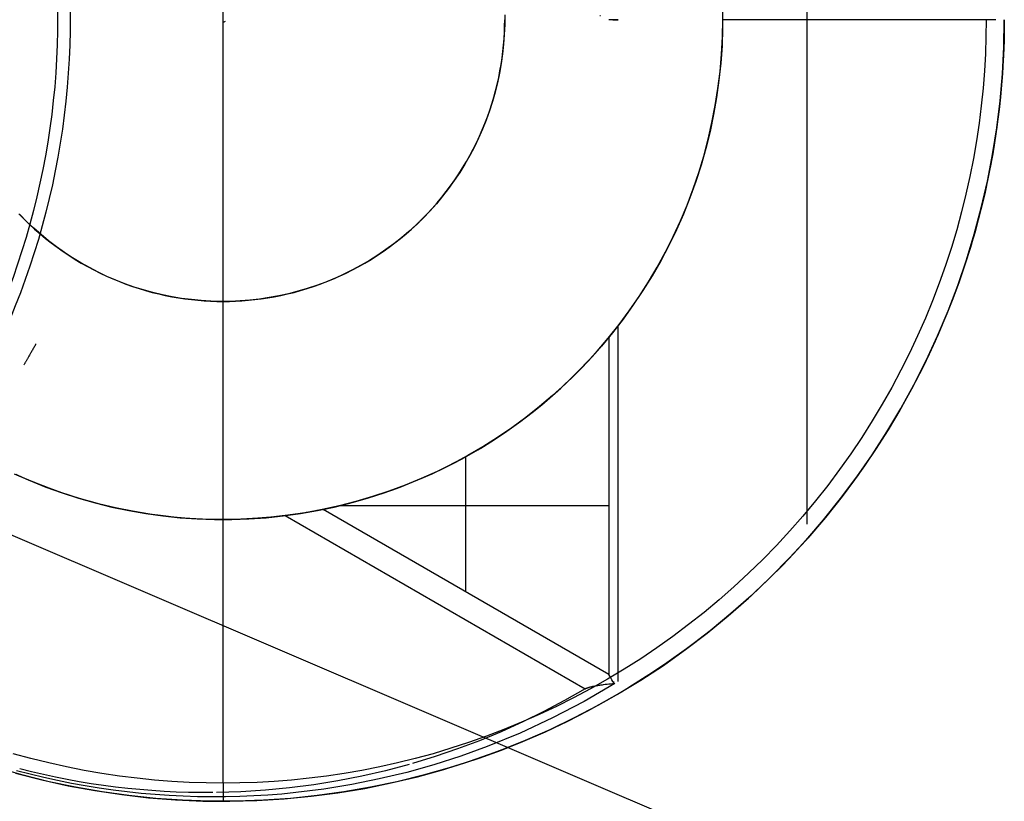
# Model space of a CAD drawing. Header units: millimetres. Extents: x -86 to 86, y -86 to 86.
# Tile 2 of 3: x -22 to 86, y -86 to 0. Entities that reach past the tile are written whole.
import ezdxf

# ---------------------------------------------------------------- set-up
doc = ezdxf.new("R2010")
doc.units = ezdxf.units.MM
doc.header["$MEASUREMENT"] = 0
doc.layers.add('Predefinito', color=5, linetype='Continuous')

msp = doc.modelspace()

# ---------------------------------------------------------------- linework, layer by layer
at = {"layer": 'Predefinito', "extrusion": (0.346145, 0, 0.938181)}
msp.add_lwpolyline([(73.81, 63.32), (72.89, 61.66), (71.93, 60.03), (70.95, 58.41), (69.93, 56.82), (68.88, 55.26), (67.8, 53.71), (66.69, 52.2), (65.55, 50.7), (64.55, 49.44), (63.52, 48.2), (62.48, 46.98), (61.41, 45.78), (60.33, 44.6), (59.22, 43.44), (58.09, 42.3), (56.95, 41.19), (55.78, 40.1), (54.6, 39.03), (53.4, 37.98), (52.18, 36.95), (50.95, 35.95), (49.7, 34.98), (48.43, 34.03), (47.14, 33.1), (45.84, 32.2), (44.53, 31.32), (43.2, 30.47), (41.85, 29.65), (40.49, 28.85), (39.12, 28.08), (37.74, 27.33), (36.34, 26.62), (34.93, 25.93), (33.51, 25.26), (32.08, 24.63), (30.64, 24.02), (29.18, 23.44), (27.72, 22.89), (26.25, 22.36), (24.77, 21.87), (23.28, 21.4), (21.79, 20.97), (20.28, 20.56), (18.77, 20.18), (17.26, 19.83), (15.74, 19.51), (14.21, 19.22), (12.68, 18.96), (11.14, 18.73), (9.6, 18.53), (8.06, 18.36), (6.51, 18.22), (4.97, 18.1), (3.42, 18.02), (1.87, 17.97), (0.32, 17.95), (-1.24, 17.96), (-2.79, 18), (-4.34, 18.07), (-5.88, 18.17), (-7.43, 18.3), (-8.97, 18.45), (-10.52, 18.64), (-12.05, 18.86), (-13.59, 19.11), (-15.12, 19.39), (-16.64, 19.7), (-18.16, 20.03), (-19.67, 20.4), (-21.18, 20.8), (-22.68, 21.22), (-24.17, 21.67), (-25.65, 22.16), (-27.13, 22.67), (-28.59, 23.21), (-30.05, 23.78), (-31.49, 24.38), (-32.93, 25), (-34.36, 25.65), (-35.77, 26.33), (-37.17, 27.04), (-38.56, 27.77), (-39.94, 28.53), (-41.3, 29.32), (-42.65, 30.14), (-43.99, 30.97), (-45.31, 31.84), (-46.62, 32.73), (-47.91, 33.65), (-49.18, 34.59), (-50.44, 35.56), (-51.68, 36.55), (-52.91, 37.56), (-54.12, 38.6), (-55.31, 39.66), (-56.48, 40.74), (-57.63, 41.85), (-58.76, 42.98), (-59.88, 44.13), (-60.97, 45.3), (-62.05, 46.49), (-63.1, 47.7), (-64.14, 48.94), (-65.15, 50.19), (-66.26, 51.62), (-67.35, 53.08), (-68.41, 54.57), (-69.44, 56.07), (-70.44, 57.6), (-71.41, 59.15), (-72.35, 60.72), (-73.26, 62.31)], dxfattribs=at)
at = {"layer": 'Predefinito', "extrusion": (0.348734, 0, 0.937222)}
for points in [[(72.81, 63.78), (71.93, 62.23), (71.02, 60.7), (70.09, 59.19), (69.13, 57.7), (68.13, 56.23), (67.12, 54.78), (66.07, 53.35), (65, 51.95), (64, 50.7), (62.99, 49.47), (61.95, 48.26), (60.89, 47.06), (59.82, 45.89), (58.72, 44.74), (57.6, 43.61), (56.47, 42.51), (55.31, 41.42), (54.14, 40.36), (52.95, 39.32), (51.74, 38.3), (50.52, 37.31), (49.28, 36.34), (48.02, 35.4), (46.75, 34.48), (45.46, 33.58), (44.15, 32.71), (42.83, 31.87), (41.5, 31.05), (40.15, 30.26), (38.79, 29.5), (37.42, 28.76), (36.03, 28.04), (34.64, 27.36), (33.23, 26.7), (31.81, 26.07), (30.38, 25.46), (28.94, 24.89), (27.49, 24.34), (26.03, 23.82), (24.56, 23.33), (23.09, 22.87), (21.6, 22.43), (20.11, 22.03), (18.62, 21.65), (17.11, 21.31), (15.6, 20.99), (14.09, 20.7), (12.57, 20.44), (11.05, 20.21), (9.52, 20.01), (7.99, 19.84), (6.46, 19.7), (4.92, 19.59), (3.39, 19.51), (1.85, 19.46), (0.31, 19.44), (-1.23, 19.45), (-2.76, 19.49), (-4.3, 19.56), (-5.83, 19.66), (-7.37, 19.78), (-8.9, 19.94), (-10.43, 20.13), (-11.95, 20.35), (-13.47, 20.59), (-14.99, 20.87), (-16.5, 21.17), (-18, 21.51), (-19.5, 21.87), (-21, 22.27), (-22.48, 22.69), (-23.96, 23.14), (-25.43, 23.62), (-26.9, 24.13), (-28.35, 24.66), (-29.79, 25.23), (-31.23, 25.82), (-32.65, 26.44), (-34.07, 27.09), (-35.47, 27.76), (-36.86, 28.46), (-38.24, 29.19), (-39.6, 29.95), (-40.95, 30.73), (-42.29, 31.54), (-43.62, 32.37), (-44.93, 33.23), (-46.22, 34.11), (-47.5, 35.02), (-48.77, 35.96), (-50.02, 36.92), (-51.25, 37.9), (-52.46, 38.9), (-53.66, 39.93), (-54.84, 40.99), (-56, 42.06), (-57.14, 43.16), (-58.27, 44.28), (-59.37, 45.42), (-60.46, 46.58), (-61.52, 47.77), (-62.57, 48.97), (-63.59, 50.2), (-64.6, 51.44), (-65.73, 52.9), (-66.83, 54.38), (-67.9, 55.89), (-68.95, 57.43), (-69.96, 58.98), (-70.94, 60.56), (-71.89, 62.16), (-72.81, 63.78)], [(-33.65, 63.78), (-32.69, 63.01), (-31.72, 62.26), (-30.74, 61.54), (-29.74, 60.84), (-28.73, 60.16), (-27.71, 59.51), (-26.69, 58.89), (-25.65, 58.29), (-24.6, 57.71), (-23.55, 57.17), (-22.49, 56.64), (-21.42, 56.15), (-20.35, 55.68), (-19.27, 55.24), (-18.19, 54.82), (-17.11, 54.43), (-16.03, 54.06), (-14.94, 53.72), (-13.85, 53.41), (-12.77, 53.12), (-11.68, 52.86), (-10.6, 52.62), (-9.52, 52.4), (-8.44, 52.21), (-7.37, 52.04), (-6.3, 51.9), (-5.23, 51.78), (-4.17, 51.68), (-3.12, 51.61), (-2.07, 51.56), (-1.03, 51.53), (0, 51.52), (1.03, 51.53), (2.07, 51.56), (3.12, 51.61), (4.17, 51.68), (5.23, 51.78), (6.3, 51.9), (7.37, 52.04), (8.44, 52.21), (9.52, 52.4), (10.6, 52.62), (11.68, 52.86), (12.77, 53.12), (13.85, 53.41), (14.94, 53.72), (16.03, 54.06), (17.11, 54.43), (18.19, 54.82), (19.27, 55.24), (20.35, 55.68), (21.42, 56.15), (22.49, 56.64), (23.55, 57.17), (24.6, 57.71), (25.65, 58.29), (26.69, 58.89), (27.71, 59.51), (28.73, 60.16), (29.74, 60.84), (30.74, 61.54), (31.72, 62.26), (32.69, 63.01), (33.65, 63.78)]]:
    msp.add_lwpolyline(points, dxfattribs=at)
at = {"layer": 'Predefinito'}
for points in [[(64.29, -55.51), (64.29, 55.51)], [(0, -55), (0, 55)], [(0, -31), (0, 31)], [(-23, -49.96), (-21.27, -50.72), (-19.5, -51.43), (-17.72, -52.07), (-15.91, -52.65), (-14.08, -53.17), (-12.24, -53.62), (-10.38, -54.01), (-8.51, -54.34), (-6.63, -54.6), (-4.74, -54.8), (-2.85, -54.93), (-0.95, -54.99), (0.95, -54.99), (2.85, -54.93), (4.74, -54.8), (6.63, -54.6), (8.51, -54.34), (10.38, -54.01), (12.24, -53.62), (14.08, -53.17), (15.91, -52.65), (17.72, -52.07), (19.5, -51.43), (21.27, -50.72), (23, -49.96), (24.72, -49.13), (26.4, -48.25), (28.05, -47.31), (29.66, -46.32), (31.24, -45.26), (32.79, -44.16), (34.29, -43), (35.76, -41.79), (37.18, -40.53), (38.55, -39.23), (39.88, -37.87), (41.17, -36.47), (42.4, -35.03), (43.59, -33.54), (44.72, -32.02), (45.8, -30.46), (46.82, -28.86), (47.79, -27.23), (48.7, -25.56), (49.55, -23.86), (50.35, -22.14), (51.08, -20.39), (51.75, -18.61), (52.37, -16.82), (52.92, -15), (53.4, -13.16), (53.82, -11.31), (54.18, -9.45), (54.48, -7.57), (54.71, -5.69), (54.87, -3.79), (54.97, -1.9), (55, 0)], [(54.99, 0.95), (54.99, -0.95), (54.93, -2.86), (54.79, -4.77), (54.59, -6.67), (54.33, -8.56), (54, -10.44), (53.61, -12.31), (53.15, -14.16), (52.62, -15.99), (52.04, -17.81), (51.39, -19.61), (50.68, -21.38), (49.9, -23.12), (49.07, -24.84), (48.18, -26.53), (47.23, -28.19), (46.22, -29.81), (45.16, -31.39), (44.04, -32.94), (42.87, -34.45), (41.65, -35.92), (40.38, -37.34), (39.06, -38.72), (37.69, -40.05), (36.28, -41.34), (34.82, -42.57), (33.32, -43.76), (31.79, -44.89), (30.21, -45.96), (28.59, -46.98), (26.95, -47.95), (25.27, -48.85), (23.56, -49.7), (21.82, -50.49), (20.05, -51.21), (18.26, -51.88), (16.45, -52.48), (14.62, -53.02), (12.77, -53.5), (10.91, -53.91), (9.03, -54.25), (7.14, -54.53), (5.24, -54.75), (3.34, -54.9), (1.43, -54.98), (-0.48, -55), (-2.39, -54.95), (-4.29, -54.83), (-6.19, -54.65), (-8.08, -54.4), (-9.97, -54.09), (-11.84, -53.71), (-13.7, -53.27), (-15.54, -52.76), (-17.36, -52.19), (-19.16, -51.55), (-20.94, -50.86), (-22.69, -50.1)], [(-22.48, -21.35), (-21.92, -21.92), (-21.35, -22.48), (-20.76, -23.03), (-20.15, -23.55), (-19.54, -24.07), (-18.91, -24.56), (-18.27, -25.04), (-17.62, -25.5), (-16.96, -25.95), (-16.29, -26.37), (-15.62, -26.78), (-14.93, -27.17), (-14.24, -27.54), (-13.54, -27.89), (-12.83, -28.22), (-12.12, -28.53), (-11.41, -28.82), (-10.69, -29.1), (-9.97, -29.35), (-9.25, -29.59), (-8.53, -29.8), (-7.81, -30), (-7.08, -30.18), (-6.36, -30.34), (-5.64, -30.48), (-4.92, -30.61), (-4.21, -30.71), (-3.49, -30.8), (-2.79, -30.87), (-2.08, -30.93), (-1.38, -30.97), (-0.69, -30.99), (0, -31), (0.69, -30.99), (1.38, -30.97), (2.08, -30.93), (2.79, -30.87), (3.49, -30.8), (4.21, -30.71), (4.92, -30.61), (5.64, -30.48), (6.36, -30.34), (7.08, -30.18), (7.81, -30), (8.53, -29.8), (9.25, -29.59), (9.97, -29.35), (10.69, -29.1), (11.41, -28.82), (12.12, -28.53), (12.83, -28.22), (13.54, -27.89), (14.24, -27.54), (14.93, -27.17), (15.62, -26.78), (16.29, -26.37), (16.96, -25.95), (17.62, -25.5), (18.27, -25.04), (18.91, -24.56), (19.54, -24.07), (20.15, -23.55), (20.76, -23.03), (21.35, -22.48), (21.92, -21.92), (22.48, -21.35), (23.03, -20.76), (23.55, -20.15), (24.07, -19.54), (24.56, -18.91), (25.04, -18.27), (25.5, -17.62), (25.95, -16.96), (26.37, -16.29), (26.78, -15.62), (27.17, -14.93), (27.54, -14.24), (27.89, -13.54), (28.22, -12.83), (28.53, -12.12), (28.82, -11.41), (29.1, -10.69), (29.35, -9.97), (29.59, -9.25), (29.8, -8.53), (30, -7.81), (30.18, -7.08), (30.34, -6.36), (30.48, -5.64), (30.61, -4.92), (30.71, -4.21), (30.8, -3.49), (30.87, -2.79), (30.93, -2.08), (30.97, -1.38), (30.99, -0.69), (31, 0)], [(-22.48, -21.35), (-21.92, -21.92), (-21.35, -22.48), (-20.76, -23.03), (-20.15, -23.55), (-19.54, -24.07), (-18.91, -24.56), (-18.27, -25.04), (-17.62, -25.5), (-16.96, -25.95), (-16.29, -26.37), (-15.62, -26.78), (-14.93, -27.17), (-14.24, -27.54), (-13.54, -27.89), (-12.83, -28.22), (-12.12, -28.53), (-11.41, -28.82), (-10.69, -29.1), (-9.97, -29.35), (-9.25, -29.59), (-8.53, -29.8), (-7.81, -30), (-7.08, -30.18), (-6.36, -30.34), (-5.64, -30.48), (-4.92, -30.61), (-4.21, -30.71), (-3.49, -30.8), (-2.79, -30.87), (-2.08, -30.93), (-1.38, -30.97), (-0.69, -30.99), (0, -31), (0.69, -30.99), (1.38, -30.97), (2.08, -30.93), (2.79, -30.87), (3.49, -30.8), (4.21, -30.71), (4.92, -30.61), (5.64, -30.48), (6.36, -30.34), (7.08, -30.18), (7.81, -30), (8.53, -29.8), (9.25, -29.59), (9.97, -29.35), (10.69, -29.1), (11.41, -28.82), (12.12, -28.53), (12.83, -28.22), (13.54, -27.89), (14.24, -27.54), (14.93, -27.17), (15.62, -26.78), (16.29, -26.37), (16.96, -25.95), (17.62, -25.5), (18.27, -25.04), (18.91, -24.56), (19.54, -24.07), (20.15, -23.55), (20.76, -23.03), (21.35, -22.48), (21.92, -21.92), (22.48, -21.35), (23.03, -20.76), (23.55, -20.15), (24.07, -19.54), (24.56, -18.91), (25.04, -18.27), (25.5, -17.62), (25.95, -16.96), (26.37, -16.29), (26.78, -15.62), (27.17, -14.93), (27.54, -14.24), (27.89, -13.54), (28.22, -12.83), (28.53, -12.12), (28.82, -11.41), (29.1, -10.69), (29.35, -9.97), (29.59, -9.25), (29.8, -8.53), (30, -7.81), (30.18, -7.08), (30.34, -6.36), (30.48, -5.64), (30.61, -4.92), (30.71, -4.21), (30.8, -3.49), (30.87, -2.79), (30.93, -2.08), (30.97, -1.38), (30.99, -0.69), (31, 0)], [(31, 0.54), (31, -0.54), (30.96, -1.61), (30.88, -2.69), (30.77, -3.76), (30.62, -4.82), (30.44, -5.88), (30.21, -6.94), (29.96, -7.98), (29.66, -9.01), (29.33, -10.04), (28.96, -11.05), (28.56, -12.05), (28.13, -13.03), (27.66, -14), (27.16, -14.95), (26.62, -15.89), (26.05, -16.8), (25.45, -17.7), (24.82, -18.57), (24.16, -19.42), (23.48, -20.25), (22.76, -21.05), (22.02, -21.82), (21.24, -22.58), (20.45, -23.3), (19.63, -24), (18.78, -24.66), (17.92, -25.3), (17.03, -25.91), (16.12, -26.48), (15.19, -27.02), (14.24, -27.54), (13.28, -28.01), (12.3, -28.46), (11.3, -28.87), (10.29, -29.24), (9.27, -29.58), (8.24, -29.88), (7.2, -30.15), (6.15, -30.38), (5.09, -30.58), (4.02, -30.74), (2.95, -30.86), (1.88, -30.94), (0.81, -30.99), (-0.27, -31), (-1.34, -30.97), (-2.42, -30.91), (-3.49, -30.8), (-4.56, -30.66), (-5.62, -30.49), (-6.67, -30.27), (-7.72, -30.02), (-8.76, -29.74), (-9.78, -29.42), (-10.8, -29.06), (-11.8, -28.67), (-12.79, -28.24), (-13.76, -27.78), (-14.72, -27.28), (-15.66, -26.76), (-16.57, -26.2), (-17.47, -25.61), (-18.35, -24.98), (-19.21, -24.33), (-20.04, -23.65), (-20.85, -22.94), (-21.63, -22.2), (-22.39, -21.44)], [(86, 0), (85.95, -2.97), (85.8, -5.93), (85.54, -8.89), (85.18, -11.84), (84.72, -14.77), (84.16, -17.69), (83.5, -20.58), (82.74, -23.45), (81.88, -26.29), (80.93, -29.1), (79.87, -31.88), (78.73, -34.62), (77.48, -37.31), (76.15, -39.97), (74.72, -42.57), (73.21, -45.12), (71.61, -47.62), (69.92, -50.07), (68.15, -52.45), (66.3, -54.77), (64.37, -57.03), (62.37, -59.22), (60.28, -61.33), (58.13, -63.38), (55.91, -65.35), (53.62, -67.24), (51.27, -69.05), (48.85, -70.78), (46.38, -72.42), (43.85, -73.98), (41.27, -75.45), (38.65, -76.83), (35.97, -78.12), (33.25, -79.31), (30.5, -80.41), (27.7, -81.42), (24.88, -82.32), (22.02, -83.13), (19.14, -83.84), (16.23, -84.45), (13.31, -84.96), (10.37, -85.37), (7.41, -85.68), (4.45, -85.88), (1.48, -85.99), (-1.48, -85.99), (-4.45, -85.88), (-7.41, -85.68), (-10.37, -85.37), (-13.31, -84.96), (-16.23, -84.45), (-19.14, -83.84), (-22.02, -83.13), (-24.88, -82.32)], [(84, 0), (83.98, -1.86), (83.92, -3.74), (83.81, -5.64), (83.66, -7.55), (83.46, -9.47), (83.22, -11.4), (82.93, -13.34), (82.6, -15.28), (82.21, -17.24), (81.78, -19.19), (81.29, -21.15), (80.76, -23.11), (80.17, -25.07), (79.53, -27.03), (78.84, -28.98), (78.1, -30.92), (77.31, -32.85), (76.46, -34.78), (75.57, -36.69), (74.62, -38.58), (73.61, -40.46), (72.56, -42.32), (71.46, -44.15), (70.31, -45.97), (69.11, -47.75), (67.86, -49.51), (66.56, -51.25), (65.21, -52.95), (63.82, -54.61), (62.39, -56.24), (60.91, -57.84), (59.4, -59.4), (57.84, -60.91), (56.24, -62.39), (54.61, -63.82), (52.95, -65.21), (51.25, -66.56), (49.51, -67.86), (47.75, -69.11), (45.97, -70.31), (44.15, -71.46), (42.32, -72.56), (40.46, -73.61), (38.58, -74.62), (36.69, -75.57), (34.78, -76.46), (32.85, -77.31), (30.92, -78.1), (28.98, -78.84), (27.03, -79.53), (25.07, -80.17), (23.11, -80.76), (21.15, -81.29), (19.19, -81.78), (17.24, -82.21), (15.28, -82.6), (13.34, -82.93), (11.4, -83.22), (9.47, -83.46), (7.55, -83.66), (5.64, -83.81), (3.74, -83.92), (1.86, -83.98), (0, -84), (-1.86, -83.98), (-3.74, -83.92), (-5.64, -83.81), (-7.55, -83.66), (-9.47, -83.46), (-11.4, -83.22), (-13.34, -82.93), (-15.28, -82.6), (-17.24, -82.21), (-19.19, -81.78), (-21.15, -81.29), (-23.11, -80.76)], [(-22.86, -82.91), (-19.97, -83.65), (-17.05, -84.29), (-14.12, -84.83), (-11.16, -85.27), (-8.2, -85.61), (-5.22, -85.84), (-2.24, -85.97), (0.75, -86), (3.73, -85.92), (6.71, -85.74), (9.68, -85.45), (12.64, -85.07), (15.59, -84.58), (18.51, -83.98), (21.42, -83.29), (24.29, -82.5), (27.14, -81.6), (29.96, -80.61), (32.74, -79.52), (35.48, -78.34), (38.18, -77.06), (40.83, -75.69), (43.43, -74.23), (45.98, -72.68), (48.47, -71.04), (50.91, -69.31), (53.29, -67.5), (55.6, -65.61), (57.84, -63.64), (60.01, -61.6), (62.12, -59.48), (64.14, -57.29), (66.09, -55.03), (67.96, -52.7), (69.75, -50.31), (71.45, -47.86), (73.07, -45.35), (74.6, -42.78), (76.04, -40.17), (77.39, -37.51), (78.65, -34.8), (79.81, -32.05), (80.87, -29.26), (81.84, -26.43), (82.7, -23.58), (83.47, -20.69), (84.14, -17.78), (84.71, -14.85), (85.17, -11.9), (85.53, -8.94), (85.79, -5.97), (85.95, -2.98), (86, 0)], [(0, -84), (0, -31)], [(43.51, -72.81), (43.51, -33.65)], [(11.01, -53.89), (12.13, -53.65), (13.25, -53.38), (14.37, -53.09), (15.49, -52.77), (16.6, -52.44), (17.71, -52.07), (18.81, -51.68), (19.91, -51.27), (21, -50.83), (22.08, -50.37), (23.15, -49.89), (24.21, -49.38), (25.27, -48.85), (26.31, -48.3), (27.34, -47.72), (28.36, -47.13), (29.36, -46.51), (30.36, -45.86), (31.33, -45.2), (32.29, -44.52), (33.24, -43.82), (34.17, -43.1), (35.08, -42.36), (35.98, -41.6), (36.86, -40.82), (37.72, -40.03), (38.56, -39.22), (39.38, -38.4), (40.18, -37.56), (40.96, -36.71), (41.72, -35.84), (42.46, -34.96)], [(42.46, -34.96), (42.46, -72.05)], [(26.73, -62.97), (26.73, -48.07)], [(42.46, -72.05), (11.01, -53.89)], [(42.46, -53.5), (12.74, -53.5)]]:
    msp.add_lwpolyline(points, dxfattribs=at)
at = {"layer": 'Predefinito', "extrusion": (0.440348, 0.762707, -0.47368)}
msp.add_lwpolyline([(75.18, 242), (73.25, 235.03), (71.17, 228.25), (68.95, 221.67), (66.6, 215.31), (64.54, 210.19), (62.4, 205.23), (60.17, 200.45), (57.85, 195.84), (55.46, 191.42), (53, 187.18), (50.46, 183.14), (49.16, 181.2), (47.85, 179.31), (46.52, 177.46), (45.17, 175.68), (43.81, 173.94), (42.44, 172.26), (41.04, 170.63), (39.64, 169.05), (38.22, 167.53), (36.79, 166.07), (35.35, 164.66), (33.89, 163.31), (32.43, 162.02), (30.95, 160.78), (29.46, 159.6), (27.96, 158.48), (26.45, 157.42), (24.93, 156.41), (23.41, 155.47), (21.87, 154.59), (20.33, 153.76), (18.78, 153), (17.23, 152.3), (15.67, 151.66), (14.89, 151.36), (14.1, 151.07), (13.32, 150.81), (12.53, 150.55), (11.75, 150.32), (10.96, 150.1), (10.17, 149.89), (9.38, 149.7), (8.59, 149.52), (7.8, 149.36), (7, 149.22), (6.21, 149.09), (5.42, 148.98), (4.62, 148.88), (3.83, 148.79), (3.04, 148.73), (2.24, 148.68), (1.45, 148.64), (0.65, 148.62), (-0.14, 148.61), (-0.94, 148.62), (-1.73, 148.65), (-2.53, 148.69), (-3.32, 148.75), (-4.12, 148.82), (-4.91, 148.91), (-5.7, 149.01), (-6.5, 149.13), (-7.29, 149.27), (-8.08, 149.42), (-8.87, 149.59), (-9.66, 149.77), (-10.45, 149.96), (-11.24, 150.17), (-12.03, 150.4), (-12.82, 150.64), (-13.6, 150.9), (-14.39, 151.18), (-15.17, 151.46), (-15.95, 151.77), (-17.51, 152.42), (-19.06, 153.13), (-20.61, 153.91), (-22.15, 154.74), (-23.68, 155.63), (-25.21, 156.59), (-26.73, 157.6), (-28.23, 158.68), (-29.73, 159.81), (-31.22, 161), (-32.69, 162.25), (-34.16, 163.55), (-35.61, 164.91), (-37.05, 166.33), (-38.48, 167.81), (-39.9, 169.33), (-41.3, 170.92), (-42.68, 172.56), (-44.06, 174.25), (-45.42, 176), (-46.76, 177.79), (-48.08, 179.65), (-50.15, 182.68), (-52.17, 185.83), (-54.14, 189.12), (-56.07, 192.52), (-57.95, 196.04), (-59.79, 199.67), (-61.57, 203.41), (-63.3, 207.27)], dxfattribs=at)
at = {"layer": 'Predefinito', "extrusion": (0, 1, 0)}
for points in [[(-85.06, 284.35), (-55, 295.53)], [(-43.51, 299.81), (-43.41, 299.84), (-43.32, 299.87), (-43.23, 299.9), (-43.13, 299.92), (-43.04, 299.94), (-42.94, 299.96), (-42.85, 299.97), (-42.75, 299.99), (-42.65, 299.99), (-42.56, 300), (-42.46, 300)]]:
    msp.add_lwpolyline(points, dxfattribs=at)
at = {"layer": 'Predefinito', "extrusion": (0.134027, 0.969366, -0.205831)}
msp.add_lwpolyline([(-85.04, 275.56), (-84.11, 276.94)], dxfattribs=at)
at = {"layer": 'Predefinito', "extrusion": (1, 0, 0)}
for points in [[(-31, 1.5), (-31, 0)], [(-55, 290.95), (-55, 34)], [(-84, 0), (-86, 2)], [(-86, 2), (-86, 236.42)]]:
    msp.add_lwpolyline(points, dxfattribs=at)
at = {"layer": 'Predefinito', "extrusion": (-0.208218, 0.089088, 0.974017)}
msp.add_lwpolyline([(61.3, -0.08), (61.3, 119.26)], dxfattribs=at)
at = {"layer": 'Predefinito', "extrusion": (0.911797, 0.206888, 0.354716)}
msp.add_lwpolyline([(-61.78, 248.16), (-60.86, 249.6)], dxfattribs=at)
at = {"layer": 'Predefinito', "extrusion": (-1.87783e-07, 1.08417e-07, 1)}
msp.add_lwpolyline([(6.85, -54.57), (39.86, -73.63)], dxfattribs=at)
at = {"layer": 'Predefinito', "extrusion": (0.866025, -0.5, 0)}
msp.add_lwpolyline([(-41.17, 300), (-41.27, 300), (-41.37, 299.99), (-41.47, 299.98), (-41.58, 299.97), (-41.68, 299.96), (-41.78, 299.94), (-41.88, 299.91), (-41.98, 299.89), (-42.08, 299.86), (-42.17, 299.83), (-42.27, 299.79), (-42.37, 299.75), (-42.46, 299.71), (-42.55, 299.66), (-42.64, 299.61), (-42.73, 299.56), (-42.82, 299.5), (-42.9, 299.45), (-42.99, 299.39), (-43.07, 299.32), (-43.14, 299.25), (-43.22, 299.19), (-43.29, 299.11), (-43.37, 299.04), (-43.43, 298.96), (-43.5, 298.88), (-43.56, 298.8), (-43.62, 298.72), (-43.68, 298.63), (-43.74, 298.55), (-43.79, 298.46), (-43.84, 298.37)], dxfattribs=at)
at = {"layer": 'Predefinito', "extrusion": (0.971209, 0.150513, 0.18466)}
msp.add_lwpolyline([(-73.42, 280.83), (-72.27, 282.2)], dxfattribs=at)
at = {"layer": 'Predefinito', "extrusion": (-0.125345, 0.963813, -0.235271)}
msp.add_lwpolyline([(-32.55, 267.12), (-34.83, 271.25)], dxfattribs=at)
at = {"layer": 'Predefinito', "extrusion": (-3.48146e-06, 1, 8.3155e-07)}
msp.add_lwpolyline([(-42.9, 299.97), (-43, 299.95), (-43.1, 299.93), (-43.21, 299.91), (-43.31, 299.88), (-43.41, 299.85), (-43.51, 299.81)], dxfattribs=at)
at = {"layer": 'Predefinito', "extrusion": (-0.053388, 0.998574, 0)}
msp.add_lwpolyline([(-38.98, 299.96), (-39.05, 299.95), (-39.12, 299.94), (-39.19, 299.92), (-39.26, 299.91), (-39.33, 299.89), (-39.39, 299.87), (-39.46, 299.85), (-39.53, 299.82)], dxfattribs=at)
at = {"layer": 'Predefinito', "extrusion": (-0.110555, 0.99387, 0)}
msp.add_lwpolyline([(-34.63, 299.96), (-34.69, 299.95), (-34.76, 299.94), (-34.82, 299.92), (-34.89, 299.91), (-34.95, 299.89), (-35.01, 299.87), (-35.08, 299.85), (-35.14, 299.83)], dxfattribs=at)
at = {"layer": 'Predefinito', "extrusion": (-0.23541, 0.971896, 0)}
msp.add_lwpolyline([(-24.61, 299.95), (-24.67, 299.94), (-24.72, 299.93), (-24.78, 299.92), (-24.83, 299.91), (-24.89, 299.89), (-24.94, 299.88), (-24.99, 299.86), (-25.05, 299.84)], dxfattribs=at)
at = {"layer": 'Predefinito', "extrusion": (-0.302327, 0.953204, 0)}
msp.add_lwpolyline([(-18.94, 299.95), (-19.04, 299.93), (-19.14, 299.91), (-19.24, 299.88), (-19.34, 299.85)], dxfattribs=at)
at = {"layer": 'Predefinito', "extrusion": (-0.33663, 0.941637, 0)}
msp.add_lwpolyline([(-15.95, 299.95), (-16.04, 299.93), (-16.14, 299.91), (-16.24, 299.88), (-16.33, 299.85)], dxfattribs=at)
at = {"layer": 'Predefinito', "extrusion": (-0.371139, 0.928577, 0)}
msp.add_lwpolyline([(-12.87, 299.95), (-12.96, 299.93), (-13.06, 299.91), (-13.15, 299.88), (-13.25, 299.85)], dxfattribs=at)
at = {"layer": 'Predefinito', "extrusion": (-0.021609, 0.999765, 0.001606)}
msp.add_lwpolyline([(-41.54, 300.06), (-41.47, 300.07)], dxfattribs=at)
at = {"layer": 'Predefinito', "extrusion": (-0.439861, 0.898066, 0)}
msp.add_lwpolyline([(-6.55, 299.95), (-6.64, 299.93), (-6.73, 299.91), (-6.82, 299.88), (-6.91, 299.86)], dxfattribs=at)
at = {"layer": 'Predefinito', "extrusion": (-0.473788, 0.880639, 0)}
msp.add_lwpolyline([(-3.35, 299.94), (-3.43, 299.92), (-3.52, 299.9), (-3.6, 299.88), (-3.68, 299.86)], dxfattribs=at)
at = {"layer": 'Predefinito', "extrusion": (-0.51004, 0.86015, 0.000860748)}
msp.add_lwpolyline([(0.16, 300.02), (0.08, 300), (0, 299.98), (-0.07, 299.95), (-0.15, 299.93)], dxfattribs=at)
at = {"layer": 'Predefinito', "extrusion": (0.118862, 0.983066, -0.139473)}
msp.add_lwpolyline([(-53.18, 285.78), (-51.58, 287.62)], dxfattribs=at)
at = {"layer": 'Predefinito', "extrusion": (0.348741, -6.28441e-06, 0.937219)}
msp.add_lwpolyline([(-72.88, 63.91), (-72.88, 63.91), (-72.81, 63.78)], dxfattribs=at)
at = {"layer": 'Predefinito', "extrusion": (0.151275, 0.984753, -0.08589)}
msp.add_lwpolyline([(-42.58, 266.72), (-39.19, 268.62)], dxfattribs=at)
at = {"layer": 'Predefinito', "extrusion": (-0.090106, 0.987199, -0.131605)}
msp.add_lwpolyline([(-13.33, 252.64), (-12.96, 252.09)], dxfattribs=at)
at = {"layer": 'Predefinito', "extrusion": (0.162768, 0.927779, -0.335756)}
msp.add_lwpolyline([(4.51, 180.3), (5.55, 182.31)], dxfattribs=at)
at = {"layer": 'Predefinito', "extrusion": (-0.005591, 0.999969, -0.005567)}
msp.add_lwpolyline([(1.19, 238.96), (1.6, 238.55)], dxfattribs=at)
at = {"layer": 'Predefinito', "extrusion": (0.234476, 0.949705, -0.207563)}
msp.add_lwpolyline([(-26.38, 220.06), (-24.08, 221.99)], dxfattribs=at)
at = {"layer": 'Predefinito'}
for points in [[(86, 0, 283), (85.97, -2.29, 283.01), (85.91, -3.94, 283.03), (85.77, -6.3, 283.09), (85.62, -8.09, 283.14), (85.47, -9.57, 283.2), (85.15, -12.03, 283.31), (84.84, -14.08, 283.43), (84.52, -15.88, 283.55), (84.2, -17.49, 283.66), (83.88, -18.97, 283.78), (83.56, -20.34, 283.9), (82.92, -22.82, 284.13), (82.27, -25.05, 284.37), (81.63, -27.08, 284.61), (80.98, -28.96, 284.84), (80.33, -30.71, 285.08), (79.68, -32.36, 285.32), (79.03, -33.91, 285.55), (78.38, -35.38, 285.79), (77.73, -36.79, 286.03), (77.09, -38.13, 286.26), (75.79, -40.65, 286.74), (74.49, -42.97, 287.21), (73.2, -45.14, 287.68), (71.91, -47.18, 288.16), (70.61, -49.09, 288.63), (69.32, -50.9, 289.1), (68.02, -52.62, 289.58), (66.73, -54.26, 290.05), (65.43, -55.81, 290.53), (64.13, -57.3, 291), (62.83, -58.72, 291.48), (61.54, -60.08, 291.95), (60.24, -61.38, 292.43), (58.94, -62.62, 292.9), (57.65, -63.82, 293.37), (56.35, -64.96, 293.85), (55.06, -66.06, 294.32), (53.76, -67.12, 294.8), (52.47, -68.14, 295.27), (51.17, -69.12, 295.74), (49.87, -70.06, 296.22), (48.58, -70.97, 296.69), (47.28, -71.84, 297.17), (44.68, -73.48, 298.12)], [(43.51, -33.65, 299.81), (43.38, -33.81, 299.86), (43.25, -33.98, 299.89), (43.12, -34.14, 299.93), (42.99, -34.3, 299.95), (42.86, -34.47, 299.97), (42.73, -34.63, 299.99), (42.59, -34.8, 300), (42.46, -34.96, 300)], [(6.85, -54.57, 298.37), (5.68, -54.71, 297), (4.48, -54.82, 295.64), (3.24, -54.9, 294.28), (1.95, -54.97, 292.91), (0.6, -55, 291.55), (-0.8, -54.99, 290.18), (-2.27, -54.95, 288.81), (-3.82, -54.87, 287.45), (-4.62, -54.81, 286.77), (-5.45, -54.73, 286.09), (-6.31, -54.64, 285.4), (-7.2, -54.53, 284.72), (-8.12, -54.4, 284.04), (-9.08, -54.25, 283.36), (-10.09, -54.07, 282.68), (-11.14, -53.86, 282), (-12.26, -53.62, 281.32), (-12.85, -53.48, 280.97), (-13.46, -53.33, 280.63), (-14.09, -53.16, 280.29), (-14.75, -52.98, 279.95), (-15.44, -52.79, 279.61), (-16.17, -52.57, 279.27), (-16.94, -52.33, 278.93), (-17.76, -52.05, 278.59), (-18.65, -51.74, 278.25), (-19.13, -51.57, 278.08), (-19.63, -51.38, 277.91), (-20.16, -51.17, 277.74), (-20.73, -50.94, 277.57), (-21.35, -50.69, 277.4), (-22.02, -50.4, 277.23), (-22.79, -50.06, 277.06)], [(11.01, -53.89, 300), (10.87, -53.92, 300), (10.74, -53.94, 299.99), (10.6, -53.97, 299.99), (10.47, -53.99, 299.98), (10.33, -54.02, 299.97), (10.2, -54.05, 299.95), (10.06, -54.07, 299.93), (9.93, -54.1, 299.91), (9.8, -54.12, 299.89), (9.67, -54.14, 299.86), (9.53, -54.17, 299.84), (9.4, -54.19, 299.8), (9.27, -54.21, 299.77), (9.14, -54.24, 299.73), (9, -54.26, 299.69), (8.87, -54.28, 299.65), (8.74, -54.3, 299.6), (8.61, -54.32, 299.56), (8.48, -54.34, 299.5), (8.35, -54.36, 299.45), (8.22, -54.38, 299.39), (8.09, -54.4, 299.32), (7.97, -54.42, 299.25), (7.84, -54.44, 299.18), (7.71, -54.46, 299.1), (7.59, -54.47, 299.02), (7.52, -54.48, 298.98), (7.46, -54.49, 298.93), (7.4, -54.5, 298.89), (7.33, -54.51, 298.84), (7.27, -54.52, 298.78), (7.21, -54.52, 298.73), (7.15, -54.53, 298.68), (7.09, -54.54, 298.62), (7.03, -54.55, 298.56), (6.97, -54.56, 298.5), (6.91, -54.56, 298.43), (6.85, -54.57, 298.37)], [(42.9, -72.81, 299.97), (42.79, -72.62, 299.98), (42.68, -72.43, 299.99), (42.57, -72.24, 300), (42.46, -72.05, 300)], [(43.13, -73.03, 299.94), (39.74, -75.01, 293.45), (36.27, -76.83, 287.13), (32.71, -78.49, 281.01), (29.08, -79.98, 275.1), (26.16, -81.03, 270.58), (23.2, -81.98, 266.2), (20.22, -82.82, 261.97), (17.2, -83.54, 257.9), (14.16, -84.16, 253.99), (11.09, -84.66, 250.24), (8.02, -85.05, 246.67), (6.47, -85.2, 244.95), (4.92, -85.32, 243.27), (3.38, -85.41, 241.64), (1.83, -85.48, 240.06), (0.27, -85.52, 238.52), (-1.28, -85.52, 237.03), (-2.83, -85.5, 235.59), (-4.38, -85.45, 234.19), (-5.93, -85.37, 232.85), (-7.48, -85.27, 231.55), (-9.02, -85.13, 230.3), (-10.57, -84.97, 229.1), (-12.11, -84.78, 227.95), (-13.64, -84.55, 226.85), (-15.17, -84.31, 225.8), (-16.7, -84.03, 224.81), (-18.22, -83.72, 223.86), (-19.74, -83.39, 222.97), (-21.25, -83.03, 222.13), (-22.75, -82.64, 221.34)], [(39.86, -73.63, 298.37), (37.6, -74.91, 293.99), (35.31, -76.13, 289.7), (32.99, -77.27, 285.49), (30.62, -78.34, 281.38), (28.22, -79.33, 277.36), (25.8, -80.24, 273.44), (23.34, -81.08, 269.63), (20.86, -81.84, 265.93)], [(39.86, -73.63, 298.37), (39.88, -73.62, 298.41), (39.9, -73.6, 298.45), (39.93, -73.59, 298.49), (39.95, -73.58, 298.53), (39.97, -73.57, 298.56), (40, -73.56, 298.6), (40.02, -73.55, 298.63), (40.05, -73.54, 298.66), (40.07, -73.53, 298.69), (40.1, -73.52, 298.72), (40.12, -73.51, 298.75), (40.15, -73.5, 298.78), (40.2, -73.48, 298.83), (40.25, -73.47, 298.88), (40.3, -73.45, 298.93), (40.35, -73.44, 298.97), (40.4, -73.42, 299.02), (40.45, -73.41, 299.06), (40.5, -73.4, 299.1), (40.55, -73.39, 299.13), (40.61, -73.37, 299.17), (40.66, -73.36, 299.2), (40.71, -73.35, 299.23), (40.76, -73.34, 299.26), (40.86, -73.32, 299.32), (40.96, -73.3, 299.38), (41.06, -73.28, 299.43), (41.17, -73.26, 299.47), (41.27, -73.25, 299.52), (41.37, -73.23, 299.56), (41.47, -73.21, 299.59), (41.57, -73.2, 299.63), (41.67, -73.19, 299.66), (41.77, -73.17, 299.69), (41.87, -73.16, 299.72), (42.07, -73.13, 299.78), (42.27, -73.11, 299.82), (42.47, -73.09, 299.86), (42.67, -73.07, 299.9), (42.86, -73.05, 299.92), (43.06, -73.04, 299.95)], [(43.06, -73.04, 299.95), (43.05, -73.02, 299.95), (43.04, -73.01, 299.95), (43.03, -73, 299.95), (43.02, -72.98, 299.95), (43, -72.96, 299.95), (42.97, -72.93, 299.96), (42.96, -72.9, 299.96), (42.94, -72.87, 299.96), (42.92, -72.84, 299.97), (42.9, -72.81, 299.97)], [(42.99, -72.81, 299.95), (42.98, -72.83, 299.95), (42.98, -72.85, 299.96), (42.98, -72.86, 299.96), (42.97, -72.87, 299.96), (42.97, -72.88, 299.96), (42.97, -72.89, 299.96), (42.97, -72.9, 299.96), (42.97, -72.91, 299.96)], [(25.71, -82.07, 266.65), (28.19, -81.25, 270.27), (30.64, -80.36, 273.99), (33.06, -79.39, 277.8), (35.45, -78.35, 281.7), (37.82, -77.24, 285.69), (40.14, -76.05, 289.76), (42.54, -74.74, 294.1)], [(20.49, -81.94, 265.38), (17.89, -82.63, 261.68), (15.28, -83.24, 258.1), (12.65, -83.76, 254.65), (10, -84.19, 251.33), (7.33, -84.53, 248.14), (4.66, -84.79, 245.1), (1.97, -84.96, 242.19), (0.63, -85.01, 240.8), (-0.71, -85.04, 239.44)], [(-1.13, -85.05, 239.02), (-2.47, -85.05, 237.71), (-3.81, -85.03, 236.43), (-5.15, -84.98, 235.2), (-6.49, -84.92, 234), (-7.83, -84.83, 232.83), (-9.17, -84.72, 231.71), (-10.5, -84.59, 230.63), (-11.84, -84.44, 229.58), (-13.18, -84.26, 228.57), (-14.51, -84.07, 227.61), (-15.83, -83.85, 226.68), (-17.15, -83.61, 225.8), (-18.46, -83.35, 224.97), (-19.77, -83.06, 224.17), (-21.08, -82.76, 223.4), (-22.39, -82.43, 222.68)]]:
    msp.add_polyline3d(points, dxfattribs=at)

doc.saveas('drawing.dxf')
